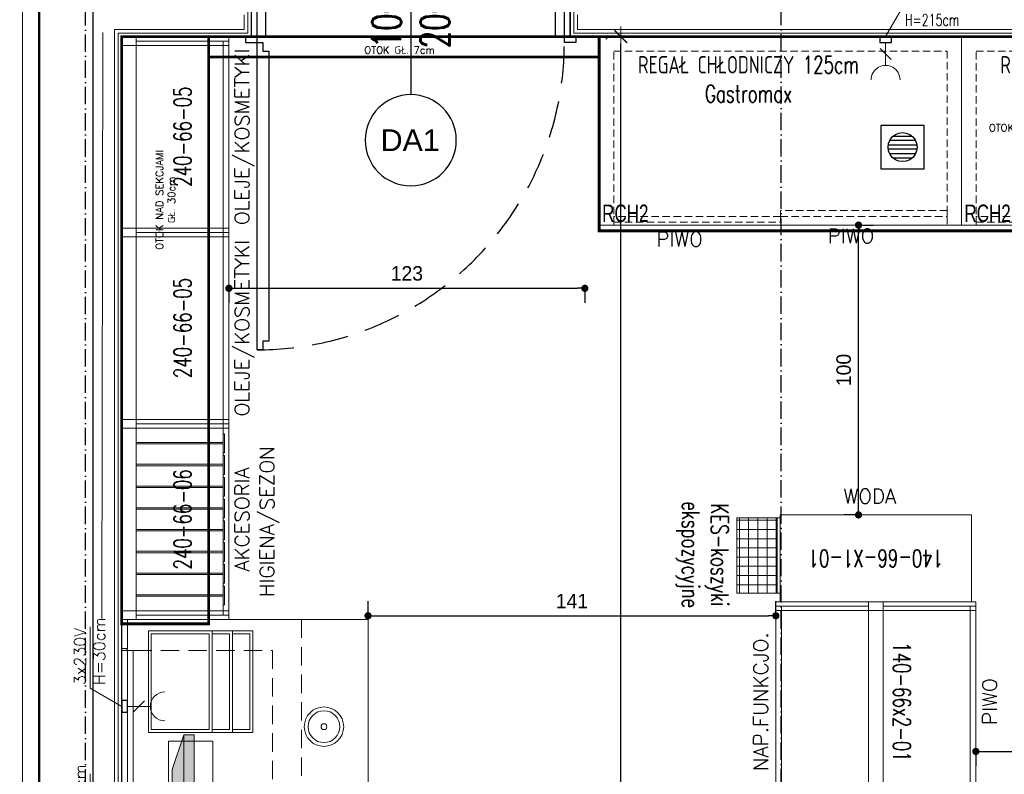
# Model space of a CAD drawing. Header units: metres. Extents: x 5541655 to 5610276, y 5589641 to 5627879.
# Tile 8 of 69: x 5603893 to 5604572, y 5624788 to 5625309. Entities that reach past the tile are written whole.
import ezdxf
from ezdxf.enums import TextEntityAlignment as Align

# ---------------------------------------------------------------- set-up
doc = ezdxf.new("R2010")
doc.units = ezdxf.units.M
doc.header["$MEASUREMENT"] = 0
doc.linetypes.add('ACAD_ISO10W100', pattern=[18, 12, -3, 0, -3])
doc.linetypes.add('DASHED', pattern=[19.05, 12.7, -6.35])
doc.layers.get('0').update_dxf_attribs({"linetype": 'CONTINUOUS', "lineweight": 18})
doc.layers.get('Defpoints').update_dxf_attribs({"linetype": 'CONTINUOUS'})
for name, color, linetype in [('2D- Siatka Modularna', 7, 'ACAD_ISO10W100'), ('Budowlane - Sciany Wew', 7, 'CONTINUOUS'), ('Indeksy_urządzeń_gastronomicznych', 242, 'CONTINUOUS'), ('Otok zielony', 114, 'CONTINUOUS'), ('struktura', 7, 'CONTINUOUS'), ('Wyposazenie Wew - Urzadzenia Sanitarne', 6, 'CONTINUOUS'), ('znaczniki drzwi', 7, 'CONTINUOUS'), ('Ściany', 51, 'CONTINUOUS'), ('Ślusarka_okienna', 30, 'CONTINUOUS')]:
    doc.layers.add(name, color=color, linetype=linetype)
for name, color, linetype, lineweight in [('a___cienka___0.15', 10, 'CONTINUOUS', 15), ('a___ocieplenie', 214, 'BATTING', 5), ('CHLODNICTWO', 94, 'CONTINUOUS', 20), ('Instalacje elektryczne', 1, 'CONTINUOUS', 20), ('Instalacje Wod-Kan', 92, 'CONTINUOUS', 35), ('MDCP', 7, 'CONTINUOUS', 18), ('MEBLE PKN', 150, 'CONTINUOUS', 20), ('WYMIARY WEW', 251, 'CONTINUOUS', 13)]:
    doc.layers.add(name, color=color, linetype=linetype, lineweight=lineweight)
doc.layers.add('a___wymiary', color=7, linetype='CONTINUOUS', lineweight=18, true_color=0x000000)
doc.layers.add('Otok szary', color=7, linetype='CONTINUOUS', true_color=0x7d7d7d)
doc.styles.add('cebart', font='isocpeur.ttf', dxfattribs={"width": 0.7, "oblique": 15, "height": 10})
doc.styles.add('GENERATED_STYLE_2', font='arial.ttf')
doc.styles.add('JACEK_07', font='SIMPLEX.SHX', dxfattribs={"width": 0.7})
doc.styles.add('PL_D50', font='GOTHIC.TTF', dxfattribs={"height": 10})
doc.styles.add('RomanS', font='romans.shx')
doc.styles.get("Standard").update_dxf_attribs({"font": 'simplex.shx'})
doc.linetypes.add('BATTING', pattern='A,0.0001,-0.1,[134,ltypeshp.shx,S=0.1,R=0,X=-0.1,Y=0],-0.2,[134,ltypeshp.shx,S=0.1,R=180,X=0.1,Y=0],-0.1', length=0.4001)
doc.linetypes.add('ZIGZAG', pattern='A,0.0001,-0.2,[131,ltypeshp.shx,S=0.2,R=0,X=-0.2,Y=0],-0.4,[131,ltypeshp.shx,S=0.2,R=180,X=0.2,Y=0],-0.2', length=0.8001)
doc.dimstyles.new('1_50', dxfattribs={"dimtxt": 20, "dimasz": 5, "dimexe": 1.25, "dimexo": 0.625, "dimgap": 1.5, "dimtad": 1, "dimdec": 3, "dimlfac": 0.5, "dimrnd": 0.1, "dimdsep": 46, "dimtxsty": 'Standard', "dimblk": 'znacznik', "dimcen": 1.5, "dimse1": 1, "dimse2": 1, "dimclrd": 256, "dimclrt": 256, "dimazin": 0, "dimtfac": 1, "dimtdec": 3, "dimtmove": 0, "dimatfit": 3, "dimldrblk": 'znacznik', "dimfxl": 1, "dimarcsym": 0})
doc.dimstyles.new('PLANCO D50', dxfattribs={"dimscale": 0.5, "dimtxt": 10, "dimasz": 5, "dimexe": 10, "dimexo": 15, "dimgap": 5, "dimtad": 1, "dimdec": 0, "dimrnd": 0.5, "dimzin": 12, "dimtxsty": 'PL_D50', "dimblk": 'DOT', "dimcen": 1.25, "dimadec": 0, "dimazin": 0, "dimtfac": 1, "dimtdec": 0, "dimtmove": 1, "dimatfit": 3, "dimldrblk": 'DOT', "dimfxl": 10, "dimfxlon": 1, "dimarcsym": 0})

# ---------------------------------------------------------------- blocks, each defined once
blk = doc.blocks.new('*U309')
at = {"color": 7}
blk.add_lwpolyline([(55, 25), (55, -25)], dxfattribs=at)
for points in [[(-2, 5), (0, 5), (0, -5), (-2, -5), (-2, -7), (2, -7), (2, -5), (2, 7), (-2, 7), (-2, 5)], [(112, 5), (110, 5), (110, -5), (112, -5), (112, -7), (108, -7), (108, -5), (108, 7), (112, 7), (112, 5)], [(2, -5), (5, -5), (5, 5), (2, 5)], [(108, -5), (105, -5), (105, 5), (108, 5)]]:
    blk.add_lwpolyline(points)
blk.add_lwpolyline([(4, -7), (4, -10), (6, -10), (6, -110), (4, -110), (4, -113), (2, -113), (2, -7)], close=True)
at = {"linetype": 'DASHED'}
blk.add_arc((2, -7), 106, 270, 0, dxfattribs=at)
at = {"color": 7, "insert": (55, 0), "char_height": 10, "width": 10, "attachment_point": 5, "rotation": 90, "style": 'JACEK_07'}
blk.add_mtext('\\pxqc;100\\P200', dxfattribs=at)
blk = doc.blocks.new('kubki-z g góry')
for points in [[(6.17, 0), (4.79, -5.28), (3.48, -5.28), (2.17, -5.28), (0.79, 0)], [(24.71, 0), (23.02, -11.36), (20.47, -11.36), (17.93, -11.36), (16.24, 0)], [(43.44, 0), (41.52, -12.86), (37.98, -12.86), (34.44, -12.86), (32.52, 0)]]:
    blk.add_lwpolyline(points)
blk = doc.blocks.new('gn-230')
at = {"layer": 'Instalacje elektryczne'}
for p, q in [((-4, 0), (-19.8, 0)), ((-15.65, -3.75), (-8.15, 3.75))]:
    blk.add_line(p, q, dxfattribs=at)
at = {"layer": 'Instalacje elektryczne', "lineweight": 30}
blk.add_lwpolyline([(-4, -4), (0, -4), (0, 4), (-4, 4)], close=True, dxfattribs=at)
at = {"layer": 'Instalacje elektryczne'}
blk.add_arc((-29.8, 0), 10, 270, 90, dxfattribs=at)
blk = doc.blocks.new('Woda_zimna')
blk.add_hatch(color=256).paths.add_polyline_path([(0, 3.75, -0.414214), (3.75, 0), (-3.75, 0, -0.414214)])
for p, q in [((0, -7.5), (0, 7.5)), ((7.5, 0), (-7.5, 0))]:
    blk.add_line(p, q)
blk.add_circle((0, 0), 3.75)
blk = doc.blocks.new('Odplyw_wody')
blk.add_hatch(color=256).paths.add_polyline_path([(0, 3.75, -1), (0, -3.75, -1)])
for p, q in [((0, -7.5), (0, 7.5)), ((7.5, 0), (-7.5, 0))]:
    blk.add_line(p, q)
blk.add_circle((0, 0), 3.75)
blk = doc.blocks.new('K-400')
at = {"layer": 'Instalacje elektryczne'}
h = blk.add_hatch(color=256, dxfattribs=at)
h.paths.add_polyline_path([(34.29, 29.72), (40.76, 40.76), (33.87, 33.87)])
h.paths.add_polyline_path([(40.76, 40.76), (29.72, 34.29), (33.87, 33.87)])
blk.add_hatch(color=256, dxfattribs=at).paths.add_polyline_path([(3.96, 0, 1), (-3.96, 0, 1)])
for p, q in [((0, 0), (40.76, 40.76)), ((23.56, 34.17), (23.56, 23.56)), ((40.76, 40.76), (29.72, 34.29)), ((29.72, 34.29), (33.87, 33.87)), ((40.76, 40.76), (34.29, 29.72)), ((19.83, 30.44), (19.83, 19.83)), ((34.29, 29.72), (33.87, 33.87)), ((12.38, 22.99), (12.38, 12.38)), ((16.11, 26.71), (16.11, 16.11)), ((8.65, 19.26), (8.65, 8.65))]:
    blk.add_line(p, q, dxfattribs=at)
blk.add_circle((0, 0), 3.96, dxfattribs=at)
at = {"layer": 'Instalacje elektryczne', "style": 'cebart', "oblique": 15, "width": 0.7}
blk.add_text('400V', height=8, rotation=225, dxfattribs=at).set_placement((30.91, 28.38))
blk = doc.blocks.new('FRANKE Spectra VETRO S V')
for p, q in [((0, 0), (30, 0)), ((0, -423), (0, 0)), ((30, -1.3), (30, 0)), ((30, 0), (38, 0)), ((38, 0), (262, 0)), ((38, 0), (38, -1.3)), ((262, -1.3), (262, 0)), ((262, 0), (270, 0)), ((270, 0), (300, 0)), ((270, 0), (270, -1.3)), ((300, 0), (300, -423)), ((30, -23.8), (30, -12.7)), ((38, -12.7), (38, -17.9)), ((259.5, -4.5), (40.5, -4.5)), ((40.5, -9.5), (259.5, -9.5)), ((262, -17.9), (262, -12.7)), ((270, -12.7), (270, -23.8)), ((16, -276), (16, -56)), ((104, -56), (104, -276)), ((106, -276), (106, -56)), ((194, -56), (194, -276)), ((196, -276), (196, -56)), ((284, -56), (284, -276)), ((82.2, -162.5), (37.8, -162.5)), ((37.8, -169.5), (82.2, -169.5)), ((172.2, -162.5), (127.8, -162.5)), ((127.8, -169.5), (172.2, -169.5)), ((262.2, -162.5), (217.8, -162.5)), ((217.8, -169.5), (262.2, -169.5)), ((30, -423), (30, -308.2)), ((38, -314.1), (38, -422.6)), ((262, -422.6), (262, -314.1)), ((270, -308.2), (270, -423)), ((30, -423), (0, -423)), ((0, -550), (0, -423)), ((0.1, -457), (0.1, -426)), ((1.6, -426), (1.6, -457)), ((2, -438), (2, -428)), ((2, -428), (30, -428)), ((30, -438), (2, -438)), ((5, -424.5), (3.1, -424.5)), ((5, -428), (5, -423)), ((80, -456.2), (80, -425.1)), ((220, -425.1), (220, -456.2)), ((300, -423), (270, -423)), ((270, -428), (298, -428)), ((298, -438), (270, -438)), ((295, -423), (295, -428)), ((298, -428), (298, -438)), ((300, -423), (300, -550)), ((3.1, -458.5), (8.7, -458.5)), ((8.7, -460), (3.1, -460)), ((8.7, -458.5), (10.6, -458.5)), ((8.7, -458.5), (8.7, -460)), ((10.6, -460), (8.7, -460)), ((15.1, -458.5), (10.6, -458.5)), ((10.6, -460), (10.6, -458.5)), ((10.6, -460), (15.1, -460)), ((15.1, -460), (15.1, -458.5)), ((48.5, -472.6), (48.5, -473.7)), ((48.5, -473.7), (251.4, -473.7)), ((48.5, -510.7), (48.5, -473.7)), ((251.4, -473.7), (251.4, -472.6)), ((251.4, -473.7), (251.4, -510.7)), ((30, -510.7), (30, -488.5)), ((270, -488.5), (270, -510.7)), ((6, -512.2), (7.5, -510.7)), ((7.5, -512.2), (6, -512.2)), ((6, -512.2), (6, -521.2)), ((6, -521.2), (7.5, -521.2)), ((7.5, -522.7), (6, -521.2)), ((7.5, -510.7), (7.5, -512.2)), ((292.5, -510.7), (7.5, -510.7)), ((7.5, -512.2), (292.5, -512.2)), ((7.5, -521.2), (7.5, -512.2)), ((7.5, -521.2), (7.5, -522.7)), ((292.5, -521.2), (7.5, -521.2)), ((7.5, -522.7), (292.5, -522.7)), ((292.5, -510.7), (294, -512.2)), ((292.5, -512.2), (292.5, -510.7)), ((294, -512.2), (292.5, -512.2)), ((292.5, -512.2), (292.5, -521.2)), ((294, -521.2), (292.5, -522.7)), ((292.5, -521.2), (294, -521.2)), ((292.5, -522.7), (292.5, -521.2)), ((294, -521.2), (294, -512.2))]:
    blk.add_line(p, q)
for centre in [(29.7, -478.7), (270.2, -478.7)]:
    blk.add_circle(centre, 9.8)
for centre, radius, start, end in [((60, -56), 44, 0, 180), ((34, -7), 7, 20.9248, 339.0752), ((34, -7), 7, 339.0752, 20.9248), ((150, -56), 44, 0, 180), ((240, -56), 44, 0, 180), ((266, -7), 7, 159.0752, 200.9248), ((266, -7), 7, 200.9248, 159.0752), ((60, -166), 22.5, 8.949, 171.051), ((60, -166), 22.5, 188.949, 351.051), ((150, -166), 22.5, 8.949, 171.051), ((150, -166), 22.5, 188.949, 351.051), ((240, -166), 22.5, 8.949, 171.051), ((240, -166), 22.5, 188.949, 351.051), ((60, -276), 44, 180, 0), ((150, -276), 44, 180, 0), ((240, -276), 44, 180, 0), ((150, -628.4), 230, 66.8311, 113.1689), ((150, -628.4), 225, 66.8311, 113.1689), ((3.1, -426), 3, 90, 180), ((3.1, -426), 1.5, 90, 180), ((30, -348), 80, 270, 293.1689), ((30, -348), 75, 270, 276.1232), ((30, -348), 90, 270, 293.1689), ((30, -348), 75, 276.1232, 293.1689), ((150, -628.4), 215, 66.8311, 113.1689), ((270, -348), 90, 246.8311, 270), ((270, -348), 80, 246.8311, 270), ((270, -348), 75, 246.8311, 263.8768), ((270, -348), 75, 263.8768, 270), ((3.1, -457), 3, 180, 270), ((3.1, -457), 1.5, 180, 270), ((29.7, -478.7), 11.8, 64.3869, 271.2192), ((29.7, -478.7), 10.9, 66.7028, 271.3087), ((150, -628.4), 197.4, 110.7717, 126.36), ((150, -628.4), 197.4, 53.64, 69.2283), ((150, -214.4), 367.6, 245.9148, 294.0852)]:
    blk.add_arc(centre, radius, start, end)
blk.add_open_spline([(48.5, -472.6), (53.3, -469.5), (58.3, -466.6), (69.2, -460.8), (75.3, -458.1), (87.5, -453.2), (93.7, -451.1), (106.1, -447.7), (112.4, -446.2), (125.2, -444), (131.8, -443.3), (151.7, -442), (165.2, -442.6), (191.7, -446.7), (204.7, -450.2), (223.1, -457.4), (229.1, -460.1), (240.6, -466), (246.2, -469.2), (251.4, -472.6)], degree=3, knots=[41.807527, 41.807527, 41.807527, 41.807527, 43.46432, 43.46432, 45.408669, 45.408669, 47.353018, 47.353018, 49.266227, 49.266227, 51.179436, 51.179436, 55.005855, 55.005855, 58.832274, 58.832274, 60.745484, 60.745484, 62.658693, 62.658693, 62.658693, 62.658693])
blk = doc.blocks.new('lodówka na mleko franke')
for p, q in [((0, 0), (3, 0)), ((0, -42.3), (0, 0)), ((3, -0.13), (3, 0)), ((3, 0), (3.8, 0)), ((3.8, 0), (26.2, 0)), ((3.8, 0), (3.8, -0.13)), ((26.2, -0.13), (26.2, 0)), ((26.2, 0), (27, 0)), ((27, 0), (30, 0)), ((27, 0), (27, -0.13)), ((30, 0), (30, -42.3)), ((3, -40.98), (3, -1.27)), ((3.8, -1.27), (3.8, -40.98)), ((25.95, -0.45), (4.05, -0.45)), ((4.05, -0.95), (25.95, -0.95)), ((26.2, -40.98), (26.2, -1.27)), ((27, -1.27), (27, -40.98)), ((30.01, -42.3), (0, -42.3)), ((0, -55), (0, -42.3)), ((0.01, -45.7), (0.01, -42.6)), ((0.16, -42.6), (0.16, -45.7)), ((0.2, -43.8), (0.2, -42.8)), ((0.5, -42.45), (0.31, -42.45)), ((0.5, -42.8), (0.5, -42.3)), ((30, -42.3), (30, -55)), ((0.31, -45.85), (0.87, -45.85)), ((0.87, -46), (0.31, -46)), ((0.87, -45.85), (1.06, -45.85)), ((0.87, -45.85), (0.87, -46)), ((1.06, -46), (0.87, -46)), ((1.51, -45.85), (1.06, -45.85)), ((1.06, -46), (1.06, -45.85)), ((1.06, -46), (1.51, -46)), ((1.51, -46), (1.51, -45.85))]:
    blk.add_line(p, q)
for points in [[(30.2, -42.8), (0, -42.8)], [(30.2, -43.8), (0, -43.8)]]:
    blk.add_lwpolyline(points)
for centre in [(3.4, -41.55), (26.6, -41.55)]:
    blk.add_circle(centre, 0.7)
for centre, radius, start, end in [((3.4, -0.7), 0.7, 20.9248, 339.0752), ((3.4, -0.7), 0.7, 339.0752, 20.9248), ((26.6, -0.7), 0.7, 159.0752, 200.9248), ((26.6, -0.7), 0.7, 200.9248, 159.0752), ((0.31, -42.6), 0.3, 90, 180), ((0.31, -42.6), 0.15, 90, 180), ((0.31, -45.7), 0.3, 180, 270), ((0.31, -45.7), 0.15, 180, 270), ((15, -21.44), 36.76, 245.9148, 294.0852)]:
    blk.add_arc(centre, radius, start, end)
blk = doc.blocks.new('ekspozytor- pokrywki i cukier')
for points in [[(5, 11), (5, 0), (-10, 0), (-10, 11)], [(5, 0), (5, -10), (-10, -10), (-10, 0)]]:
    blk.add_lwpolyline(points, close=True)
for points in [[(4, 0), (4, -10)], [(-9.75, -3.25), (-9.75, -0.25), (-6.75, -0.25), (-6.75, -0.5), (-9.5, -0.5), (-9.5, -3.25), (-9.75, -3.25)], [(-0.25, -3.25), (-0.25, -0.25), (-3.25, -0.25), (-3.25, -0.5), (-0.5, -0.5), (-0.5, -3.25), (-0.25, -3.25)], [(-9.75, -6.75), (-9.75, -9.75), (-6.75, -9.75), (-6.75, -9.5), (-9.5, -9.5), (-9.5, -6.75), (-9.75, -6.75)], [(-0.25, -6.75), (-0.25, -9.75), (-3.25, -9.75), (-3.25, -9.5), (-0.5, -9.5), (-0.5, -6.75), (-0.25, -6.75)]]:
    blk.add_lwpolyline(points)
blk = doc.blocks.new('witryna A')
blk.add_lwpolyline([(-5, 0), (30, 0), (30, -36), (-5, -36)], close=True)
for points in [[(-4, -21), (-4, -1), (29, -1), (29, -21)], [(-5, -21), (-5, -22), (30, -22), (30, -21)], [(29, -21), (-4, -21)], [(-4, -28), (-4, -22)], [(29, -22), (29, -28)], [(-5, -28), (-5, -29), (30, -29), (30, -28)], [(29, -28), (-4, -28)], [(29, -29), (29, -35), (-4, -35), (-4, -29)]]:
    blk.add_lwpolyline(points)
blk = doc.blocks.new('*U273')
for points in [[(0, 0), (150, 0)], [(10, -2), (10.2, -2), (10.2, -1.8), (10.5, -1.8), (10.5, -2), (10.5, -2), (10.7, -2), (10.7, 0), (10, 0), (10, -2)], [(69.3, -2), (69.5, -2), (69.5, -1.8), (69.8, -1.8), (69.8, -2), (69.8, -2), (70, -2), (70, 0), (69.3, 0), (69.3, -2)], [(80, -2), (80.2, -2), (80.2, -1.8), (80.5, -1.8), (80.5, -2), (80.5, -2), (80.7, -2), (80.7, 0), (80, 0), (80, -2)], [(139.3, -2), (139.5, -2), (139.5, -1.8), (139.8, -1.8), (139.8, -2), (139.8, -2), (140, -2), (140, 0), (139.3, 0), (139.3, -2)], [(0, -2), (9.3, -2)], [(140, -2), (150, -2), (150, -85), (0, -85), (0, -2), (10, -2)], [(10.7, -2), (69.3, -2)], [(10.7, -2), (69.3, -2)], [(70, -2), (80, -2)], [(80.7, -2), (139.3, -2)], [(80.7, -2), (139.3, -2)]]:
    blk.add_lwpolyline(points)
at = {"linetype": 'DASHED', "ltscale": 0.5}
blk.add_lwpolyline([(0, 0), (150, 0), (150, -62), (0, -62)], close=True, dxfattribs=at)
for points in [[(10.7, -2), (10.7, -4), (69.3, -4), (69.3, -2)], [(80.7, -2), (80.7, -4), (139.3, -4), (139.3, -2)], [(88, -16.2), (108, -16.2), (108, -31.4), (88, -31.4)]]:
    blk.add_lwpolyline(points, close=True)
at = {"color": 253, "linetype": 'DASHED', "ltscale": 0.5, "true_color": 0x9e9e9e}
for points in [[(10.7, -4), (69.3, -4), (69.3, -52.03), (10.7, -52.03)], [(80.7, -4), (139.3, -4), (139.3, -52.03), (80.7, -52.03)]]:
    blk.add_lwpolyline(points, close=True, dxfattribs=at)
blk.add_lwpolyline([(63.64, -46.29), (63.64, -40.29, -0.414214), (65.64, -38.29), (78.64, -38.29, -0.414214), (80.64, -40.29), (80.64, -52.29, -0.414215), (78.64, -54.29), (65.64, -54.29, -0.414217), (63.64, -52.29, 0.000006), (63.64, -46.29)], format="xyb")
blk.add_lwpolyline([(65.24, -46.29), (65.24, -40.29, -0.414214), (65.64, -39.89), (78.64, -39.89, -0.414214), (79.04, -40.29), (79.04, -52.29, -0.414214), (78.64, -52.69), (65.64, -52.69, -0.414217), (65.24, -52.29, 0.000006)], format="xyb", close=True)
for radius in [6.8, 5.5, 1]:
    blk.add_circle((113, -69.8), radius)
at = {"layer": 'Instalacje elektryczne'}
for points in [[(20, 0), (26.25, 10.83), (47.42, 10.83)], [(69.3, 0), (75.55, 10.83), (96.72, 10.83)], [(120, 0), (126.25, 10.83), (147.42, 10.83)]]:
    blk.add_lwpolyline(points, dxfattribs=at)
for name, p in [('lodówka na mleko franke', (1, -9.2)), ('witryna A', (116, -9.2)), ('kubki-z g góry', (18.53, -85))]:
    blk.add_blockref(name, p)
at = {"xscale": 0.1, "yscale": 0.1, "zscale": 0.1}
blk.add_blockref('FRANKE Spectra VETRO S V', (31, -9.2), dxfattribs=at)
at = {"xscale": -1, "rotation": 270.0000000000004}
blk.add_blockref('ekspozytor- pokrywki i cukier', (74.39, -21.2), dxfattribs=at)
at = {"layer": 'Instalacje elektryczne', "xscale": 0.5, "yscale": 0.5, "zscale": 0.5}
for name, p, rotation in [('gn-230', (20, 0), 90), ('K-400', (69.3, 0), 180), ('gn-230', (120, 0), 90)]:
    blk.add_blockref(name, p, dxfattribs=dict(at, rotation=rotation))
at = {"layer": 'Instalacje Wod-Kan'}
for name, p in [('Odplyw_wody', (34, 0)), ('Woda_zimna', (44, 0))]:
    blk.add_blockref(name, p, dxfattribs=at)
at = {"color": 7, "insert": (152, -83), "char_height": 6, "width": 150, "attachment_point": 9, "style": 'JACEK_07'}
blk.add_mtext('\\pxql;CS150 BW', dxfattribs=at)
at = {"layer": 'Instalacje elektryczne', "char_height": 4, "width": 32.4538, "attachment_point": 1}
for s, insert in [('3x230V\\PH=30cm', (27.36, 16.39)), ('H=20cm', (76.66, 16.39)), ('3x230V\\PH=30cm', (127.36, 16.39))]:
    blk.add_mtext(s, dxfattribs=dict(at, insert=insert))
blk = doc.blocks.new('Regał chłodniczy GP 125cm')
blk.add_lwpolyline([(0, 0), (125, 0), (125, -65), (0, -65), (0, 0)])
at = {"linetype": 'DASHED', "ltscale": 0.2}
for points in [[(5, -5), (120, -5), (120, -65), (5, -65)], [(62.5, -62), (120, -62), (120, -60), (62.5, -60)], [(5, -64), (62.5, -64), (62.5, -62), (5, -62)]]:
    blk.add_lwpolyline(points, close=True, dxfattribs=at)
at = {"color": 242, "insert": (51.52, -14.68), "char_height": 6, "width": 93.0449, "attachment_point": 5, "style": 'JACEK_07'}
blk.add_mtext('REGAŁ CHŁODNICZY 125cm\\PGastromax', dxfattribs=at)
blk = doc.blocks.new('*U397')
at = {"color": 1}
blk.add_lwpolyline([(98.8, 0), (103.94, 8.9), (125.08, 8.9)], dxfattribs=at)
blk.add_blockref('Regał chłodniczy GP 125cm', (0, 0))
at = {"color": 1, "xscale": 0.5, "yscale": 0.5, "zscale": 0.5, "rotation": 89.99999999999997}
blk.add_blockref('gn-230', (98.8, 0), dxfattribs=at)
at = {"color": 1, "insert": (105.49, 14.46), "char_height": 4, "width": 32.4538, "attachment_point": 1, "style": 'RomanS'}
blk.add_mtext('{\\W0.7;230V\\PH=215cm}', dxfattribs=at)
at = {"layer": 'Indeksy_urządzeń_gastronomicznych', "color": 242, "insert": (1, -64), "char_height": 6, "width": 36.1, "attachment_point": 7, "style": 'JACEK_07'}
blk.add_mtext('\\pxql;{\\fArial|b0|i0|c238|p34;RCH2}', dxfattribs=at)
blk = doc.blocks.new('240-66-05')
for points in [[(64.5, 5), (64.5, -32), (67.5, -32), (67.5, 5), (64.5, 5)], [(67.5, 5), (64.5, 5), (64.5, 0), (67.5, 0)], [(66, 0), (0, 0), (0, -30), (66, -30)]]:
    blk.add_lwpolyline(points, close=True)
blk.add_lwpolyline([(0, 0), (66, 0), (66, -32), (0, -32), (0, 0)])
blk.add_lwpolyline([(0, 0), (66, 0), (66, -32), (0, -32), (0, 0)])
at = {"color": 7, "insert": (33, -16), "char_height": 6, "width": 66, "attachment_point": 5, "style": 'JACEK_07'}
blk.add_mtext('240-66-05', dxfattribs=at)
at = {"style": 'RomanS'}
blk.add_attdef('KATEGORIA', text='', height=5, dxfattribs=at).set_placement((33, -34), align=Align.TOP_CENTER)
blk = doc.blocks.new('*U398')
blk.add_lwpolyline([(-1.5, 0), (-1.5, -37), (1.5, -37), (1.5, 0), (-1.5, 0), (-1.5, -5), (1.5, -5)])
ref = blk.add_blockref('240-66-05', (0, -5))
ref.add_attrib('KATEGORIA', 'OLEJE/KOSMETYKI', dxfattribs={"color": 7, "height": 5, "style": 'RomanS'}).set_placement((33, -39), align=Align.TOP_CENTER)
blk = doc.blocks.new('240-66-06')
for points in [[(64.5, 5), (64.5, -32), (67.5, -32), (67.5, 5), (64.5, 5)], [(64.5, 5), (67.5, 5), (67.5, 0), (64.5, 0)], [(66, 0), (0, 0), (0, -30), (66, -30)], [(3.5, -30.5), (10, -30.5), (10, -30), (3.5, -30)], [(11, -30.5), (17.5, -30.5), (17.5, -30), (11, -30)], [(18.5, -30.5), (25, -30.5), (25, -30), (18.5, -30)], [(26, -30.5), (32.5, -30.5), (32.5, -30), (26, -30)], [(33.5, -30.5), (40, -30.5), (40, -30), (33.5, -30)], [(41, -30.5), (47.5, -30.5), (47.5, -30), (41, -30)], [(48.5, -30.5), (55, -30.5), (55, -30), (48.5, -30)], [(56, -30.5), (62.5, -30.5), (62.5, -30), (56, -30)]]:
    blk.add_lwpolyline(points, close=True)
for points in [[(0, 0), (66, 0), (66, -32), (0, -32), (0, 0)], [(0, 0), (66, 0), (66, -32), (0, -32), (0, 0)], [(6.5, 0), (6.5, -30), (7, -30), (7, 0)], [(14, 0), (14, -30), (14.5, -30), (14.5, 0)], [(21.5, 0), (21.5, -30), (22, -30), (22, 0)], [(29, 0), (29, -30), (29.5, -30), (29.5, 0)], [(36.5, 0), (36.5, -30), (37, -30), (37, 0)], [(44, 0), (44, -30), (44.5, -30), (44.5, 0)], [(51.5, 0), (51.5, -30), (52, -30), (52, 0)], [(59, 0), (59, -30), (59.5, -30), (59.5, 0)]]:
    blk.add_lwpolyline(points)
at = {"color": 7, "insert": (33, -16), "char_height": 6, "width": 66, "attachment_point": 5, "style": 'JACEK_07'}
blk.add_mtext('240-66-06', dxfattribs=at)
at = {"style": 'RomanS'}
blk.add_attdef('KATEGORIA', text='', height=5, dxfattribs=at).set_placement((33, -34), align=Align.TOP_CENTER)
blk = doc.blocks.new('*U399')
blk.add_lwpolyline([(-1.5, 0), (-1.5, -37), (1.5, -37), (1.5, 0), (-1.5, 0), (-1.5, -5), (1.5, -5)])
ref = blk.add_blockref('240-66-06', (0, -5))
ref.add_attrib('KATEGORIA', 'AKCESORIA', dxfattribs={"color": 7, "height": 5, "style": 'RomanS'}).set_placement((33, -39), align=Align.TOP_CENTER)
blk = doc.blocks.new('*U178')
for points in [[(0, -2.5), (0, 34.5), (3, 34.5), (3, -2.5), (0, -2.5)], [(66, -2.5), (66, 34.5), (69, 34.5), (69, -2.5), (66, -2.5)], [(1.5, 32.5), (67.5, 32.5), (67.5, 2.5), (1.5, 2.5)], [(0, 2.5), (0, -34.5), (3, -34.5), (3, 2.5), (0, 2.5)], [(0, 2.5), (3, 2.5), (3, -2.5), (0, -2.5)], [(66, 2.5), (66, -34.5), (69, -34.5), (69, 2.5), (66, 2.5)], [(69, 2.5), (66, 2.5), (66, -2.5), (69, -2.5)], [(1.5, -2.5), (67.5, -2.5), (67.5, -32.5), (1.5, -32.5)]]:
    blk.add_lwpolyline(points, close=True)
for points in [[(1.5, 2.5), (67.5, 2.5), (67.5, 34.5), (1.5, 34.5), (1.5, 2.5)], [(1.5, -2.5), (67.5, -2.5), (67.5, -34.5), (1.5, -34.5), (1.5, -2.5)]]:
    blk.add_lwpolyline(points)
at = {"color": 7, "insert": (34.5, 9), "char_height": 6, "width": 69, "attachment_point": 5, "style": 'JACEK_07'}
blk.add_mtext('140-66x2-01', dxfattribs=at)
blk = doc.blocks.new('*U179')
for points in [[(-3, 34.5), (-3, -34.5), (0, -34.5), (0, 34.5)], [(-3, 33), (-3, -33), (-33, -33), (-33, 33)], [(0, -2.5), (-3, -2.5), (-3, 2.5), (0, 2.5)]]:
    blk.add_lwpolyline(points, close=True)
at = {"color": 7, "insert": (-18, 0), "char_height": 6, "width": 66, "attachment_point": 5, "rotation": 270, "style": 'JACEK_07'}
blk.add_mtext('140-66-X1-01', dxfattribs=at)
blk = doc.blocks.new('_Dot')
at = {"color": 0, "linetype": 'ByBlock', "lineweight": -2}
blk.add_line((-0.5, 0), (-1, 0), dxfattribs=at)
at = {"color": 0, "linetype": 'ByBlock', "const_width": 0.5}
blk.add_lwpolyline([(-0.25, 0, 1), (0.25, 0, 1)], format="xyb", close=True, dxfattribs=at)
blk = doc.blocks.new('*D876')
at = {"layer": 'Defpoints', "color": 0}
for p in [(5604552.48, 5624904.05), (5604732.48, 5624904.05), (5604732.48, 5624803.88)]:
    blk.add_point(p, dxfattribs=at)
at = {"layer": 'WYMIARY WEW', "color": 0, "lineweight": -2}
for p, q in [((5604552.48, 5624804.68), (5604552.48, 5624793.88)), ((5604732.48, 5624804.68), (5604732.48, 5624793.88)), ((5604557.48, 5624803.88), (5604727.48, 5624803.88))]:
    blk.add_line(p, q, dxfattribs=at)
at = {"layer": 'WYMIARY WEW', "color": 0, "lineweight": -2, "xscale": 5, "yscale": 5, "zscale": 5, "rotation": 180}
blk.add_blockref('_Dot', (5604552.48, 5624803.88), dxfattribs=at)
at = {"layer": 'WYMIARY WEW', "color": 0, "lineweight": -2, "xscale": 5, "yscale": 5, "zscale": 5}
blk.add_blockref('_Dot', (5604732.48, 5624803.88), dxfattribs=at)
at = {"layer": 'WYMIARY WEW', "color": 0, "insert": (5604642.48, 5624814.14), "char_height": 10, "attachment_point": 5, "style": 'PL_D50'}
blk.add_mtext('90', dxfattribs=at)
blk = doc.blocks.new('*D878')
at = {"layer": 'Defpoints', "color": 0}
for p in [(5604407.09, 5625166.98), (5604471.55, 5625166.98), (5604483.48, 5624967.05)]:
    blk.add_point(p, dxfattribs=at)
at = {"layer": 'WYMIARY WEW', "color": 0, "lineweight": -2}
for p, q in [((5604470.75, 5625166.98), (5604481.55, 5625166.98)), ((5604471.55, 5624972.05), (5604471.55, 5625161.98)), ((5604471.55, 5624967.05), (5604461.55, 5624967.05))]:
    blk.add_line(p, q, dxfattribs=at)
at = {"layer": 'WYMIARY WEW', "color": 0, "lineweight": -2, "xscale": 5, "yscale": 5, "zscale": 5}
for p, rotation in [((5604471.55, 5625166.98), 90), ((5604471.55, 5624967.05), 270)]:
    blk.add_blockref('_Dot', p, dxfattribs=dict(at, rotation=rotation))
at = {"layer": 'WYMIARY WEW', "color": 0, "insert": (5604461.3, 5625067.02), "char_height": 10, "attachment_point": 5, "rotation": 90, "style": 'PL_D50'}
blk.add_mtext('100', dxfattribs=at)
blk = doc.blocks.new('*D881')
at = {"layer": 'Defpoints', "color": 0}
for p in [(5604133.06, 5624894.98), (5604414.48, 5624897.49), (5604414.48, 5624894.98)]:
    blk.add_point(p, dxfattribs=at)
at = {"layer": 'WYMIARY WEW', "color": 0, "lineweight": -2}
for p, q in [((5604133.06, 5624897.49), (5604133.06, 5624907.49)), ((5604414.48, 5624897.49), (5604414.48, 5624907.49)), ((5604138.06, 5624897.49), (5604409.48, 5624897.49))]:
    blk.add_line(p, q, dxfattribs=at)
at = {"layer": 'WYMIARY WEW', "color": 0, "lineweight": -2, "xscale": 5, "yscale": 5, "zscale": 5, "rotation": 180}
blk.add_blockref('_Dot', (5604133.06, 5624897.49), dxfattribs=at)
at = {"layer": 'WYMIARY WEW', "color": 0, "lineweight": -2, "xscale": 5, "yscale": 5, "zscale": 5}
blk.add_blockref('_Dot', (5604414.48, 5624897.49), dxfattribs=at)
at = {"layer": 'WYMIARY WEW', "color": 0, "insert": (5604273.77, 5624907.61), "char_height": 10, "attachment_point": 5, "style": 'PL_D50'}
blk.add_mtext('141', dxfattribs=at)
blk = doc.blocks.new('*D882')
at = {"layer": 'Defpoints', "color": 0}
for p in [(5604037.06, 5625287.98), (5604282.67, 5625290.98), (5604282.67, 5625123.38)]:
    blk.add_point(p, dxfattribs=at)
at = {"layer": 'WYMIARY WEW', "color": 0, "lineweight": -2}
for p, q in [((5604037.06, 5625124.18), (5604037.06, 5625113.38)), ((5604282.67, 5625124.18), (5604282.67, 5625113.38)), ((5604042.06, 5625123.38), (5604277.67, 5625123.38))]:
    blk.add_line(p, q, dxfattribs=at)
at = {"layer": 'WYMIARY WEW', "color": 0, "lineweight": -2, "xscale": 5, "yscale": 5, "zscale": 5, "rotation": 180}
blk.add_blockref('_Dot', (5604037.06, 5625123.38), dxfattribs=at)
at = {"layer": 'WYMIARY WEW', "color": 0, "lineweight": -2, "xscale": 5, "yscale": 5, "zscale": 5}
blk.add_blockref('_Dot', (5604282.67, 5625123.38), dxfattribs=at)
at = {"layer": 'WYMIARY WEW', "color": 0, "insert": (5604159.86, 5625133.63), "char_height": 10, "attachment_point": 5, "style": 'PL_D50'}
blk.add_mtext('123', dxfattribs=at)
blk = doc.blocks.new('kes - koszyki ekspozycyjne')
h = blk.add_hatch()
h.set_pattern_fill('ANSI37', color=256, angle=45)
h.set_pattern_definition([(90, (0, 0), (-3.175, 7e-16), []), (180, (0, 0), (-7e-16, -3.175), [])])
h.paths.add_polyline_path([(25462.34, 20696.84), (25462.34, 20682.84), (25488.34, 20682.84), (25488.34, 20696.84)])
for p, q in [((25462.34, 20697.84), (25488.34, 20697.84)), ((25462.34, 20696.84), (25488.34, 20696.84)), ((25462.34, 20696.84), (25488.34, 20696.84))]:
    blk.add_line(p, q)
blk.add_lwpolyline([(25462.34, 20697.84), (25462.34, 20682.84), (25488.34, 20682.84), (25488.34, 20697.84)], close=True)
at = {"color": 7, "insert": (25475.07, 20670.98), "char_height": 6, "width": 88, "attachment_point": 5, "style": 'JACEK_07'}
blk.add_mtext('KES-koszyki \\Pekspozycyjne', dxfattribs=at)
blk = doc.blocks.new('*U214')
blk.add_blockref('kes - koszyki ekspozycyjne', (-25462.34, -20697.84))
blk = doc.blocks.new('*U132')
at = {"linetype": 'DASHED', "const_width": 1}
blk.add_lwpolyline([(-153.25, 0), (159.25, 0), (159.25, -67), (-153.25, -67)], close=True, dxfattribs=at)
at = {"layer": 'Otok szary'}
blk.add_lwpolyline([(-151.03, -0.65), (-150.53, -0.65), (-150.53, -0.65)], dxfattribs=at)
at = {"insert": (0, -33.5), "char_height": 2.5, "width": 50, "attachment_point": 5, "style": 'RomanS'}
blk.add_mtext('OTOK NAD LODÓWKAMI\\PGŁ. 67cm', dxfattribs=at)
blk = doc.blocks.new('*U137')
at = {"linetype": 'DASHED', "const_width": 1}
blk.add_lwpolyline([(-65.89, 0), (68.89, 0), (68.89, -7), (-65.89, -7)], close=True, dxfattribs=at)
at = {"insert": (0, -4.62), "char_height": 2.5, "width": 50, "attachment_point": 5, "style": 'RomanS'}
blk.add_mtext('OTOK GŁ. 7cm', dxfattribs=at)
blk = doc.blocks.new('*U142')
at = {"linetype": 'DASHED', "const_width": 1}
blk.add_lwpolyline([(-146.2, 0), (56.3, 0), (56.3, -30), (-146.2, -30)], close=True, dxfattribs=at)
at = {"insert": (0, -15.12), "char_height": 2.5, "width": 50, "attachment_point": 5, "style": 'RomanS'}
blk.add_mtext('OTOK NAD SEKCJAMI \\PGŁ. 30cm', dxfattribs=at)
blk = doc.blocks.new('32 LCD top')
at = {"true_color": 0xff2929}
h = blk.add_hatch(color=20, dxfattribs=at)
h.dxf.hatch_style = 1
h.paths.add_polyline_path([(3611.7, 2127.95), (3611.7, 2131.48), (3623.7, 2135.48), (3673.17, 2135.48), (3685.17, 2131.48), (3685.17, 2127.95)])
blk.add_line((3611.7, 2131.48), (3685.17, 2131.48))
blk.add_lwpolyline([(3611.7, 2127.95), (3611.7, 2131.48), (3623.7, 2135.48), (3673.17, 2135.48), (3685.17, 2131.48), (3685.17, 2127.95)], close=True)
blk.add_point((3648.43, 2150.95))
at = {"insert": (3632.18, 2123.65), "char_height": 7, "attachment_point": 1, "style": 'PL_D50'}
blk.add_mtext_dynamic_manual_height_columns('LCD 32"', width=39.5076, gutter_width=50, heights=[0], dxfattribs=at)
blk = doc.blocks.new('Rectangular Floor Drain 13_2')
at = {"layer": 'Wyposazenie Wew - Urzadzenia Sanitarne'}
for p, q in [((-7.5, 7.5), (-7.5, -7.5)), ((7.5, 7.5), (-7.5, 7.5)), ((7.5, -7.5), (7.5, 7.5)), ((-4.33, 2.5), (-3.54, 3.54)), ((-3.54, 3.54), (-2.5, 4.33)), ((-3.26, 3.75), (3.26, 3.75)), ((-2.5, 4.33), (-1.29, 4.83)), ((-1.29, 4.83), (0, 5)), ((0, 5), (1.29, 4.83)), ((1.29, 4.83), (2.5, 4.33)), ((2.5, 4.33), (3.54, 3.54)), ((3.54, 3.54), (4.33, 2.5)), ((-5, 0), (-4.83, 1.29)), ((-4.83, -1.29), (-5, 0)), ((-4.9, 0.75), (4.9, 0.75)), ((-4.83, 1.29), (-4.33, 2.5)), ((4.43, 2.25), (-4.43, 2.25)), ((4.33, 2.5), (4.83, 1.29)), ((4.83, 1.29), (5, 0)), ((5, 0), (4.83, -1.29)), ((4.9, -0.75), (-4.9, -0.75)), ((-4.33, -2.5), (-4.83, -1.29)), ((-4.43, -2.25), (4.43, -2.25)), ((-3.54, -3.54), (-4.33, -2.5)), ((4.33, -2.5), (3.54, -3.54)), ((4.83, -1.29), (4.33, -2.5)), ((-2.5, -4.33), (-3.54, -3.54)), ((3.26, -3.75), (-3.26, -3.75)), ((-1.29, -4.83), (-2.5, -4.33)), ((0, -5), (-1.29, -4.83)), ((1.29, -4.83), (0, -5)), ((2.5, -4.33), (1.29, -4.83)), ((3.54, -3.54), (2.5, -4.33)), ((-7.5, -7.5), (7.5, -7.5))]:
    blk.add_line(p, q, dxfattribs=at)
blk = doc.blocks.new('znacznik')
at = {"layer": 'a___wymiary'}
for p, q in [((0, 1.39), (0, -1.39)), ((1.39, 0), (-1.39, 0))]:
    blk.add_line(p, q, dxfattribs=at)
at = {"layer": 'a___wymiary', "const_width": 0.2}
blk.add_lwpolyline([(0.88, 0.88), (-0.88, -0.88)], dxfattribs=at)
blk = doc.blocks.new('*D903')
at = {"layer": 'Defpoints', "color": 0}
for p in [(5603963.06, 5625316.98), (5603525.35, 5625296.98), (5603963.06, 5625296.98)]:
    blk.add_point(p, dxfattribs=at)
at = {"layer": 'MDCP', "lineweight": -2}
for p, q in [((5603511.85, 5625342.6), (5603511.85, 5625311.03)), ((5603511.85, 5625311.03), (5603525.35, 5625306.98)), ((5603525.35, 5625311.98), (5603525.35, 5625301.98))]:
    blk.add_line(p, q, dxfattribs=at)
at = {"layer": 'MDCP', "lineweight": -2, "xscale": 5, "yscale": 5, "zscale": 5}
for p, rotation in [((5603525.35, 5625316.98), 90), ((5603525.35, 5625296.98), 270)]:
    blk.add_blockref('znacznik', p, dxfattribs=dict(at, rotation=rotation))
at = {"layer": 'MDCP', "insert": (5603500.35, 5625326.82), "char_height": 20, "attachment_point": 5, "rotation": 90}
blk.add_mtext('10', dxfattribs=at)
blk = doc.blocks.new('*D904')
at = {"layer": 'Defpoints', "color": 0}
for p in [(5603963.06, 5625296.98), (5603525.35, 5624008.98), (5603973.06, 5624008.98)]:
    blk.add_point(p, dxfattribs=at)
at = {"layer": 'MDCP', "lineweight": -2}
blk.add_line((5603525.35, 5625291.98), (5603525.35, 5624013.98), dxfattribs=at)
at = {"layer": 'MDCP', "lineweight": -2, "xscale": 5, "yscale": 5, "zscale": 5}
for p, rotation in [((5603525.35, 5625296.98), 90), ((5603525.35, 5624008.98), 270)]:
    blk.add_blockref('znacznik', p, dxfattribs=dict(at, rotation=rotation))
at = {"layer": 'MDCP', "insert": (5603513.85, 5624652.98), "char_height": 20, "attachment_point": 5, "rotation": 90}
blk.add_mtext('644', dxfattribs=at)
blk = doc.blocks.new('*D979')
at = {"layer": 'Defpoints', "color": 0}
for p in [(5604272.53, 5625296.98), (5604307.54, 5625296.98), (5604173.06, 5624008.98)]:
    blk.add_point(p, dxfattribs=at)
at = {"layer": 'WYMIARY WEW', "lineweight": -2}
blk.add_line((5604307.54, 5624013.98), (5604307.54, 5625291.98), dxfattribs=at)
at = {"layer": 'WYMIARY WEW', "lineweight": -2, "xscale": 5, "yscale": 5, "zscale": 5}
for p, rotation in [((5604307.54, 5625296.98), 90), ((5604307.54, 5624008.98), 270)]:
    blk.add_blockref('znacznik', p, dxfattribs=dict(at, rotation=rotation))
at = {"layer": 'WYMIARY WEW', "insert": (5604296.04, 5624679.17), "char_height": 20, "attachment_point": 5, "rotation": 90}
blk.add_mtext('644', dxfattribs=at)

msp = doc.modelspace()

# ---------------------------------------------------------------- linework, layer by layer
at = {"linetype": 'ZIGZAG', "ltscale": 15}
msp.add_line((5603950.0136, 5625299.9452), (5603949.4189, 5624895.4945), dxfattribs=at)
at = {"layer": '2D- Siatka Modularna', "lineweight": 25}
for p, q in [((5603937.9897, 5622698.2683), (5603937.9897, 5627541.5396)), ((5604418.0597, 5622698.457), (5604418.0597, 5627541.5396))]:
    msp.add_line(p, q, dxfattribs=at)
at = {"layer": 'a___cienka___0.15'}
msp.add_lwpolyline([(5603968.0597, 5626973.9756), (5603905.6897, 5626973.9756), (5603905.6897, 5624007.9756), (5603963.0597, 5624007.9756)], dxfattribs=at)
at = {"layer": 'a___ocieplenie', "color": 0, "linetype": 'BATTING', "ltscale": 24}
msp.add_lwpolyline([(5603968.0597, 5626982.9756), (5603894.6781, 5626982.7611), (5603894.6781, 5623998.7611), (5603963.0597, 5623998.9756)], dxfattribs=at)
at = {"layer": 'Budowlane - Sciany Wew', "color": 251, "linetype": 'Continuous', "lineweight": 20}
for points in [[(5603960.5597, 5624008.9756), (5603960.5597, 5625299.4811), (5604050.0294, 5625299.4811), (5604050.0294, 5625314.4811)], [(5604275.0294, 5625314.4807), (5604275.0294, 5625299.4811), (5605480.5597, 5625299.4811), (5605480.5597, 5625314.4807)], [(5603958.0597, 5624008.9756), (5603958.0597, 5625301.9811), (5604047.5294, 5625301.9811), (5604047.5294, 5625311.9811)], [(5604277.5294, 5625311.9803), (5604277.5294, 5625301.9811), (5605478.0597, 5625301.9811), (5605478.0597, 5625311.9803)]]:
    msp.add_lwpolyline(points, dxfattribs=at)
at = {"layer": 'MDCP', "lineweight": 30}
msp.add_lwpolyline([(5603962.5597, 5624008.9756), (5603906.6897, 5624008.9756), (5603906.6897, 5626972.9756), (5603969.0597, 5626972.9756)], dxfattribs=at)
at = {"layer": 'struktura'}
msp.add_line((5603943.0597, 5626666.9756), (5603943.0597, 5624008.9764), dxfattribs=at)
at = {"layer": 'znaczniki drzwi'}
for start, end in [(0, 180), (180, 0)]:
    msp.add_arc((5604162.5294, 5625225.5414), 31.4398, start, end, dxfattribs=at)
at = {"layer": 'Ściany', "color": 0, "const_width": 1}
for points in [[(5603882.6897, 5626996.9756), (5603882.6897, 5623984.9756), (5603963.0597, 5623984.9756), (5603963.0597, 5625296.9811), (5604052.5294, 5625296.9811), (5604052.5294, 5625316.9811)], [(5604272.5294, 5625316.9811), (5604272.5294, 5625296.9811), (5605483.0597, 5625296.9811), (5605483.0597, 5625316.9811)]]:
    msp.add_lwpolyline(points, dxfattribs=at)

# ---------------------------------------------------------------- block references
at = {"xscale": 2, "yscale": 2, "zscale": 2, "rotation": 90}
msp.add_blockref('32 LCD top', (5608268.9657, 5617445.1132), dxfattribs=at)
at = {"layer": 'CHLODNICTWO', "xscale": 2, "yscale": 2, "zscale": 2}
for p in [(5604292.621, 5625296.9797), (5604542.621, 5625296.9797)]:
    msp.add_blockref('*U397', p, dxfattribs=at)
at = {"layer": 'MEBLE PKN', "xscale": 2, "yscale": 2, "zscale": 2}
for name, p, rotation in [('*U398', (5603963.0597, 5625161.9811), 89.99999999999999), ('*U398', (5603963.0597, 5625029.9811), 89.99999999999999), ('*U399', (5603963.0597, 5624897.9811), 89.99999999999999), ('*U214', (5604417.4817, 5624965.0509), 270), ('*U179', (5604483.4817, 5624901.0509), 270), ('*U178', (5604483.4817, 5624907.0509), 269.9999999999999), ('*U273', (5603963.0597, 5624594.9797), 90)]:
    msp.add_blockref(name, p, dxfattribs=dict(at, rotation=rotation))
at = {"layer": 'Otok zielony', "xscale": 2, "yscale": 2, "zscale": 2, "rotation": 90}
msp.add_blockref('*U142', (5603963.0597, 5625184.3806), dxfattribs=at)
at = {"layer": 'Otok zielony', "xscale": 2, "yscale": 2, "zscale": 2}
for name, p in [('*U137', (5604154.8404, 5625296.9811)), ('*U132', (5604599.121, 5625296.9811))]:
    msp.add_blockref(name, p, dxfattribs=at)
at = {"layer": 'Wyposazenie Wew - Urzadzenia Sanitarne', "xscale": 2, "yscale": 2, "zscale": 200, "rotation": 180}
msp.add_blockref('Rectangular Floor Drain 13_2', (5604501.9446, 5625220.774), dxfattribs=at)
at = {"layer": 'Ślusarka_okienna', "xscale": 2, "yscale": 2, "zscale": 2}
msp.add_blockref('*U309', (5604052.5294, 5625306.9811), dxfattribs=at)

# ---------------------------------------------------------------- texts
at = {"style": 'RomanS'}
for tag, p in [('PIWO', (5604466.3166, 5625164.4944)), ('PIWO', (5604348.0323, 5625162.2754)), ('WODA', (5604479.3032, 5624984.9556))]:
    msp.add_attdef(tag, text='PAPIEROSY', height=10, dxfattribs=at).set_placement(p, align=Align.TOP_CENTER)
for tag, p in [('HIGIENA/SEZON', (5604058.2996, 5624962.4039)), ('HIGIENA/SEZON', (5604058.2996, 5624962.4039)), ('NAP.FUNKCJO.', (5604399.0696, 5624838.1608)), ('PIWO', (5604557.0314, 5624838.3137))]:
    msp.add_attdef(tag, text='PAPIEROSY', height=10, rotation=90, dxfattribs=at).set_placement(p, align=Align.TOP_CENTER)
at = {"layer": 'znaczniki drzwi', "insert": (5604182.5383, 5625218.0414), "char_height": 15, "attachment_point": 9, "style": 'GENERATED_STYLE_2'}
msp.add_mtext('{DA1}', dxfattribs=at)

# ---------------------------------------------------------------- dimensions: what is measured, and where the dimension line sits
at = {"layer": 'MDCP'}
for base, p1, p2, picture, middle in [((5603525.3505, 5625296.9811), (5603963.0597, 5625316.9811), (5603963.0597, 5625296.9811), '*D903', (5603500.3505, 5625312.5311)), ((5603525.3505, 5624008.9756), (5603963.0597, 5625296.9811), (5603973.0597, 5624008.9756), '*D904', (5603513.8505, 5624652.9784))]:
    dim = msp.add_linear_dim(base=base, p1=p1, p2=p2, angle=90, dimstyle='1_50', override={"dimtmove": 1}, dxfattribs=at)
    dim.commit()
    dim.dimension.update_dxf_attribs({"geometry": picture, "text_midpoint": middle})
at = {"layer": 'WYMIARY WEW'}
dim = msp.add_linear_dim(base=(5604307.5372, 5625296.9811), p1=(5604173.0597, 5624008.9756), p2=(5604272.5294, 5625296.9811), angle=90, dimstyle='1_50', dxfattribs=at)
dim.commit()
dim.dimension.update_dxf_attribs({"geometry": '*D979', "text_midpoint": (5604307.5372, 5624679.1688), "dimtype": 160})
for base, p1, p2, picture, middle in [((5604282.6696, 5625123.3786), (5604037.0597, 5625287.9797), (5604282.6696, 5625290.9797), '*D882', (5604159.8646, 5625133.6301)), ((5604414.4817, 5624897.489), (5604133.0597, 5624894.9797), (5604414.4817, 5624894.9797), '*D881', (5604273.7707, 5624907.6147)), ((5604732.4817, 5624803.8836), (5604552.4817, 5624904.0509), (5604732.4817, 5624904.0509), '*D876', (5604642.4817, 5624814.1351))]:
    dim = msp.add_linear_dim(base=base, p1=p1, p2=p2, dimstyle='PLANCO D50', override={"dimscale": 1, "dimlfac": 0.5, "dimblk": 'Dot', "dimfxl": 0.8}, dxfattribs=at)
    dim.commit()
    dim.dimension.update_dxf_attribs({"geometry": picture, "text_midpoint": middle})
dim = msp.add_linear_dim(base=(5604471.5476, 5625166.9797), p1=(5604483.4817, 5624967.0509), p2=(5604407.0917, 5625166.9797), angle=90, dimstyle='PLANCO D50', override={"dimscale": 1, "dimlfac": 0.5, "dimtxsty": 'PL_D50', "dimldrblk": 'Dot', "dimfxl": 0.8}, dxfattribs=at)
dim.commit()
dim.dimension.update_dxf_attribs({"geometry": '*D878', "text_midpoint": (5604461.2961, 5625067.0153)})

doc.saveas('drawing.dxf')
